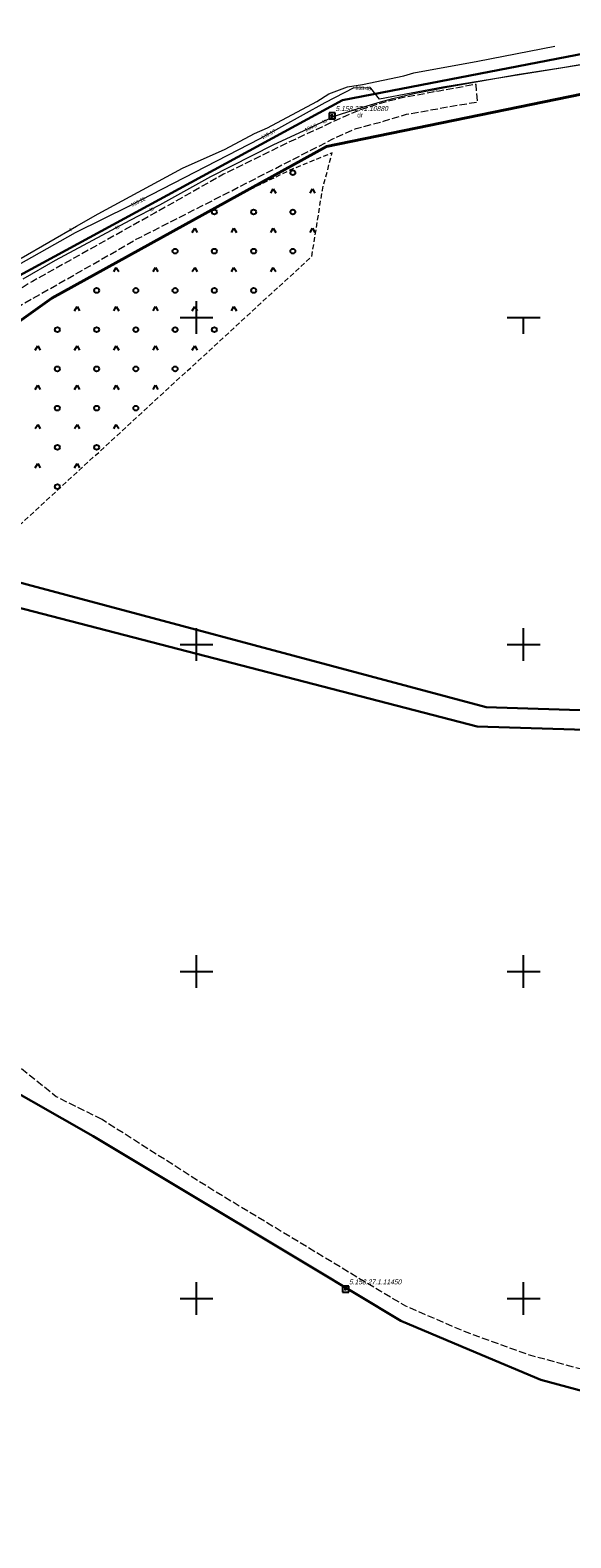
# Model space of a CAD drawing. Header units: metres. Extents: x 5548743 to 5556416, y 5707500 to 5714000.
# Tile 45 of 203: x 5551949 to 5552114, y 5711127 to 5711588. Entities that reach past the tile are written whole.
import ezdxf
from ezdxf.enums import TextEntityAlignment as Align

# ---------------------------------------------------------------- set-up
doc = ezdxf.new("R2010")
doc.units = ezdxf.units.M
doc.header["$MEASUREMENT"] = 0
for name, pattern in [('1.5_0.75', [2.25, 1.5, -0.75]), ('2.25_0.75', [3, 2.25, -0.75]), ('219-1000', [0])]:
    doc.linetypes.add(name, pattern=pattern)
doc.layers.get('0').update_dxf_attribs({"color": 2, "linetype": 'CONTINUOUS', "lineweight": 5})
for name, color, linetype in [('210-oznaczenie konturu użytku gruntowego', 7, 'CONTINUOUS'), ('216-obręb ewidencyjny', 7, 'CONTINUOUS'), ('218-kontur użytku gruntowego', 7, 'CONTINUOUS'), ('219-działka ewidencyjna', 7, 'CONTINUOUS'), ('jezdnia', 7, 'CONTINUOUS'), ('przewód kanalizacyjny', 7, 'CONTINUOUS'), ('przewód telekomunikacyjny podziemny', 7, 'CONTINUOUS'), ('przewód telekomunikacyjny podziemny-Atr1', 7, 'CONTINUOUS'), ('rzedna', 7, 'CONTINUOUS'), ('rzedna-Atr2', 7, 'CONTINUOUS'), ('Szczegółowa osnowa geodezyjna pozioma', 7, 'CONTINUOUS'), ('Szczegółowa osnowa geodezyjna pozioma-Atr103', 7, 'CONTINUOUS'), ('teren zalesiony', 7, 'CONTINUOUS'), ('Wstawianie ramki sekcyjnej z opisem', 7, 'CONTINUOUS')]:
    doc.layers.add(name, color=color, linetype=linetype)
doc.styles.get("Standard").update_dxf_attribs({"font": 'Working1250', "width": 0.75})

# ---------------------------------------------------------------- blocks, each defined once
blk = doc.blocks.new('OTZK3')
at = {"color": 0, "linetype": 'Continuous'}
for p, q in [((-0.75, -0.433), (0, 0.866)), ((0, 0.866), (0.75, -0.433))]:
    blk.add_line(p, q, dxfattribs=at)
blk = doc.blocks.new('OTZK1')
at = {"color": 0, "linetype": 'Continuous'}
blk.add_circle((0, 0), 0.75, dxfattribs=at)
blk = doc.blocks.new('PW01')
at = {"linetype": 'Continuous', "lineweight": 13}
h = blk.add_hatch(color=0, dxfattribs=at)
edge = h.paths.add_edge_path()
edge.add_arc((0, 0), 0.18, 0, 360)
blk = doc.blocks.new('OSSP')
at = {"color": 0}
for p, q in [((-0.939, 0.938), (-0.939, -0.938)), ((-0.939, 0.938), (-0.939, -0.938)), ((0.936, 0.938), (-0.939, 0.938)), ((0.936, 0.938), (-0.939, 0.938)), ((0.45, 0), (-0.45, 0)), ((0.45, 0), (-0.45, 0)), ((0, -0.45), (0, 0.45)), ((0, -0.45), (0, 0.45)), ((0.936, -0.938), (0.936, 0.938)), ((0.936, -0.938), (0.936, 0.938)), ((-0.939, -0.938), (0.936, -0.938)), ((-0.939, -0.938), (0.936, -0.938))]:
    blk.add_line(p, q, dxfattribs=at)
blk = doc.blocks.new('RAMKA1000K')
at = {"color": 0}
for p, q in [((0, 495), (0, 500)), ((0, 500), (5, 500)), ((95, 500), (105, 500)), ((100, 495), (100, 500)), ((795, 500), (800, 500)), ((800, 495), (800, 500)), ((0, 395), (0, 405)), ((100, 395), (100, 405)), ((800, 395), (800, 405)), ((0, 400), (5, 400)), ((95, 400), (105, 400)), ((795, 400), (800, 400)), ((0, 295), (0, 305)), ((100, 295), (100, 305)), ((800, 295), (800, 305)), ((0, 300), (5, 300)), ((95, 300), (105, 300)), ((795, 300), (800, 300)), ((0, 195), (0, 205)), ((100, 195), (100, 205)), ((800, 195), (800, 205)), ((0, 200), (5, 200)), ((95, 200), (105, 200)), ((795, 200), (800, 200)), ((800, 0), (800, 5)), ((795, 0), (800, 0))]:
    blk.add_line(p, q, dxfattribs=at)

msp = doc.modelspace()

# ---------------------------------------------------------------- linework, layer by layer
at = {"layer": '216-obręb ewidencyjny', "color": 4, "linetype": 'Continuous', "lineweight": 35, "flags": 128}
for points in [[(5551788.66, 5710987.51), (5551802.24, 5711129.93), (5551831.94, 5711232.47), (5551862.61, 5711261.35), (5551872.89, 5711270.89), (5551886.05, 5711286.29), (5551892.76, 5711290.25), (5551897.77, 5711289.86), (5551883.27, 5711298.11), (5551772.64, 5711346.55), (5551803.77, 5711375.52), (5551811.47, 5711382.69), (5551905.37, 5711470.06), (5551955.7, 5711505.94), (5552039.74, 5711552.34), (5552164.86, 5711578.01), (5552188.96, 5711591.55), (5552206.34, 5711605.86), (5552242.43, 5711655.77), (5552341.22, 5711740), (5552386.72, 5711777.83), (5552390.76, 5711790.34), (5552430.77, 5711812.79), (5552196.55, 5711872.33)], [(5552528.77, 5711746.49), (5552386.72, 5711777.83), (5552341.22, 5711740), (5552242.43, 5711655.77), (5552206.34, 5711605.86), (5552188.96, 5711591.55), (5552164.86, 5711578.01), (5552039.74, 5711552.34), (5551955.7, 5711505.94), (5551905.37, 5711470.06), (5551811.47, 5711382.69), (5551803.77, 5711375.52), (5551772.64, 5711346.55), (5551883.27, 5711298.11), (5551897.77, 5711289.86), (5551892.76, 5711290.25), (5551886.05, 5711286.29), (5551872.89, 5711270.89), (5551862.61, 5711261.35), (5551831.94, 5711232.47), (5551802.24, 5711129.93), (5551788.66, 5710987.51)]]:
    msp.add_lwpolyline(points, dxfattribs=at)
at = {"layer": '218-kontur użytku gruntowego', "color": 70, "linetype": '1.5_0.75', "lineweight": 18, "flags": 128}
for points in [[(5552140.06, 5711584.98), (5552044.56, 5711566.47)], [(5552039.74, 5711552.34), (5552164.86, 5711578.01)], [(5552164.86, 5711578.01), (5552039.74, 5711552.34)], [(5552044.56, 5711566.47), (5551935.07, 5711507.03)], [(5551955.7, 5711505.94), (5552039.74, 5711552.34)], [(5552039.74, 5711552.34), (5551955.7, 5711505.94)], [(5551905.37, 5711470.06), (5551955.7, 5711505.94)], [(5551955.7, 5711505.94), (5551905.37, 5711470.06)], [(5552088.53, 5711380.88), (5551924.42, 5711424.74)], [(5551924.42, 5711424.74), (5552088.53, 5711380.88)], [(5551919.77, 5711418.02), (5552085.8, 5711374.92)], [(5552085.8, 5711374.92), (5551919.77, 5711418.02)], [(5552142.77, 5711379.14), (5552088.53, 5711380.88)], [(5552088.53, 5711380.88), (5552142.77, 5711379.14)], [(5552085.8, 5711374.92), (5552148.63, 5711373.06)], [(5552148.63, 5711373.06), (5552085.8, 5711374.92)], [(5551931.11, 5711270.92), (5551968.4, 5711249.68)], [(5551968.4, 5711249.68), (5551990.32, 5711236.51)], [(5551990.32, 5711236.51), (5552035.32, 5711209.46)], [(5552035.32, 5711209.46), (5552062.43, 5711193.21)], [(5552062.43, 5711193.21), (5552085.38, 5711183.51)], [(5552085.38, 5711183.51), (5552105.27, 5711175.1)], [(5552105.27, 5711175.1), (5552162.47, 5711159.78)]]:
    msp.add_lwpolyline(points, dxfattribs=at)
at = {"layer": '219-działka ewidencyjna', "color": 94, "linetype": '219-1000', "lineweight": 30, "flags": 128}
for points in [[(5552140.06, 5711584.98), (5552044.56, 5711566.47)], [(5552164.86, 5711578.01), (5552039.74, 5711552.34)], [(5552044.56, 5711566.47), (5551935.07, 5711507.03)], [(5552039.74, 5711552.34), (5551955.7, 5711505.94)], [(5551955.7, 5711505.94), (5551905.37, 5711470.06)], [(5551924.42, 5711424.74), (5552088.53, 5711380.88)], [(5551919.77, 5711418.02), (5552085.8, 5711374.92)], [(5552088.53, 5711380.88), (5552142.77, 5711379.14)], [(5552085.8, 5711374.92), (5552148.63, 5711373.06)], [(5551931.11, 5711270.92), (5551968.4, 5711249.68)], [(5551968.4, 5711249.68), (5551990.32, 5711236.51)], [(5551990.32, 5711236.51), (5552035.32, 5711209.46)], [(5552035.32, 5711209.46), (5552062.43, 5711193.21)], [(5552062.43, 5711193.21), (5552085.38, 5711183.51)], [(5552085.38, 5711183.51), (5552105.27, 5711175.1)], [(5552105.27, 5711175.1), (5552162.47, 5711159.78)]]:
    msp.add_lwpolyline(points, dxfattribs=at)
at = {"layer": 'jezdnia', "color": 252, "linetype": '2.25_0.75', "lineweight": 18, "flags": 128}
for points in [[(5551583.96, 5711391.49), (5551583.47, 5711386.8), (5551603.84, 5711384.02), (5551620.25, 5711381.14), (5551624.88, 5711380.41), (5551625.4, 5711379.68), (5551633.47, 5711377.73), (5551657.63, 5711371.29), (5551670.88, 5711366.71), (5551686.36, 5711359.46), (5551708.22, 5711348.62), (5551722.95, 5711340.89), (5551727.18, 5711339.32), (5551731.27, 5711338.24), (5551734.43, 5711337.43), (5551738.91, 5711337.13), (5551747.14, 5711337.54), (5551752.95, 5711338.25), (5551769.3, 5711343.77), (5551772.6, 5711347.23), (5551803.77, 5711375.52), (5551811.47, 5711382.69), (5551811.61, 5711382.81), (5551816.59, 5711387.44), (5551905.37, 5711470.06), (5551909.71, 5711473.15), (5551923.92, 5711486.54), (5551930.82, 5711492.48), (5551938.87, 5711499.01), (5551944.67, 5711502.93), (5551965.31, 5711514.64), (5551981.54, 5711523.95), (5552001.63, 5711534.18), (5552041.68, 5711554.65), (5552048.8, 5711557.85), (5552057.1, 5711560.04), (5552064.15, 5711562.19), (5552079.95, 5711565.02), (5552085.93, 5711565.96), (5552085.44, 5711571.33), (5552074.18, 5711569.3), (5552061.93, 5711567.03), (5552054.47, 5711565.02), (5552051.07, 5711563.88), (5552045.7, 5711561.76), (5552027.78, 5711553.43), (5552008.24, 5711543.85), (5551987.35, 5711532.06), (5551949.78, 5711511.09), (5551941.65, 5711506.12), (5551935.29, 5711502.67), (5551931.19, 5711499.84), (5551913.85, 5711484.09), (5551898.07, 5711469.13), (5551883.03, 5711455.03), (5551878.74, 5711450.78), (5551859.98, 5711433.7), (5551837.54, 5711412.74), (5551834.18, 5711410.09), (5551813.41, 5711390.56), (5551790.58, 5711368.47), (5551780.69, 5711359.23), (5551765.92, 5711348.44), (5551754.88, 5711343.98), (5551745.52, 5711341.77), (5551738.49, 5711341.89), (5551732.39, 5711343.46), (5551724.95, 5711345.97), (5551690.78, 5711362.5), (5551678.92, 5711368.08), (5551664.88, 5711374.38), (5551654.31, 5711377.45), (5551630.49, 5711383.8), (5551603.84, 5711388.45), (5551592.37, 5711390.03)], [(5551971.08, 5711254.73), (5551957.1, 5711261.74), (5551946.2, 5711270.46), (5551919.6, 5711285.57), (5551890.73, 5711301.42), (5551884.61, 5711307.55), (5551880.45, 5711318.5), (5551878.44, 5711314.14), (5551878.84, 5711309.83), (5551877.5, 5711307.9), (5551875.29, 5711307.34), (5551814.12, 5711332.28), (5551793.46, 5711340.82), (5551776.06, 5711347.65), (5551774.44, 5711348.23), (5551772.64, 5711346.55), (5551883.27, 5711298.11), (5551897.77, 5711289.86), (5551931.11, 5711270.92), (5551968.4, 5711249.68), (5551990.32, 5711236.51), (5552035.32, 5711209.46), (5552062.43, 5711193.21), (5552085.38, 5711183.51), (5552105.27, 5711175.1), (5552162.47, 5711159.78), (5552188.51, 5711156.93), (5552217.35, 5711156.09), (5552247.2, 5711155.54), (5552248.36, 5711153.96), (5552251.19, 5711146.59), (5552252.91, 5711152.6), (5552249.55, 5711158.08), (5552254.61, 5711158.51), (5552255.88, 5711162.93), (5552249.16, 5711162.36), (5552218.45, 5711159.93), (5552189.71, 5711161.11), (5552163.86, 5711164.37), (5552139.49, 5711171.25), (5552120.53, 5711177.59), (5552101.21, 5711182.89), (5552082.4, 5711189.71), (5552063.97, 5711197.66), (5552056.32, 5711202.16), (5552004.97, 5711233.17)]]:
    msp.add_lwpolyline(points, close=True, dxfattribs=at)
at = {"layer": 'przewód kanalizacyjny', "color": 34, "linetype": 'Continuous', "lineweight": 18, "flags": 128}
msp.add_lwpolyline([(5552120.2, 5711577.74), (5552075.26, 5711570.51), (5552055.89, 5711566.79), (5552053.31, 5711570.18), (5552048.07, 5711570.28), (5552039.22, 5711565.73), (5552019.28, 5711554.7), (5551979.54, 5711534.15), (5551962.9, 5711525.95), (5551943.2, 5711514.78)], dxfattribs=at)
at = {"layer": 'przewód telekomunikacyjny podziemny', "color": 30, "linetype": 'Continuous', "lineweight": 18, "flags": 128}
for points in [[(5551946.4, 5711518.23), (5551963.3, 5711528), (5551969.91, 5711531.76), (5551995.71, 5711545.68), (5552008.73, 5711551.57), (5552017.72, 5711556.35), (5552021.7, 5711558.06), (5552036.77, 5711566.05), (5552040.41, 5711568.45), (5552046.14, 5711570.56), (5552050.74, 5711571.26), (5552063.4, 5711573.96), (5552066.4, 5711574.82), (5552085.97, 5711578.44), (5552109.52, 5711583.05)], [(5551946.97, 5711511.89), (5551956.82, 5711517.55), (5551979.73, 5711529.84), (5551988.74, 5711534.51), (5552004.35, 5711543.14), (5552023.39, 5711552.82), (5552032.87, 5711557.2), (5552042.18, 5711561.58), (5552048.04, 5711563.51), (5552056.23, 5711566.01), (5552059.97, 5711567), (5552066.44, 5711568.5), (5552077.06, 5711570.55), (5552080.98, 5711571.31), (5552086.56, 5711572.34), (5552098.01, 5711574.31), (5552111.9, 5711576.54), (5552122.58, 5711578.37)]]:
    msp.add_lwpolyline(points, dxfattribs=at)
at = {"layer": 'teren zalesiony', "color": 3, "linetype": '1.5_0.75', "lineweight": 18, "flags": 128}
msp.add_lwpolyline([(5551886.34, 5711407.23), (5551929.98, 5711421.95), (5552035.22, 5711518.73), (5552038.45, 5711539.03), (5552041.42, 5711550.36), (5552029.38, 5711545.47), (5552013.28, 5711537.73), (5551955.7, 5711505.94), (5551914.49, 5711476.56), (5551903.47, 5711451.02), (5551896.47, 5711432.7), (5551891.55, 5711420.26)], close=True, dxfattribs=at)

# ---------------------------------------------------------------- block references
at = {"layer": 'rzedna', "color": 34, "linetype": 'Continuous', "lineweight": 18}
for p in [(5552048.07, 5711570.28), (5552019.28, 5711554.7), (5551979.54, 5711534.15)]:
    msp.add_blockref('PW01', p, dxfattribs=at)
at = {"layer": 'rzedna', "color": 30, "linetype": 'Continuous', "lineweight": 18}
msp.add_blockref('PW01', (5552032.87, 5711557.2), dxfattribs=at)
at = {"layer": 'Szczegółowa osnowa geodezyjna pozioma', "color": 252, "linetype": 'Continuous', "lineweight": 13}
for p in [(5552041.434, 5711561.736), (5552045.572, 5711202.902)]:
    msp.add_blockref('OSSP', p, dxfattribs=at)
at = {"layer": 'teren zalesiony', "color": 3, "linetype": 'Continuous', "lineweight": 18}
for name, p in [('OTZK1', (5552029.426, 5711544.316)), ('OTZK3', (5552023.426, 5711538.496)), ('OTZK3', (5552035.426, 5711538.496)), ('OTZK1', (5552005.426, 5711532.316)), ('OTZK1', (5552017.426, 5711532.316)), ('OTZK1', (5552029.426, 5711532.316)), ('OTZK3', (5551999.426, 5711526.496)), ('OTZK3', (5552011.426, 5711526.496)), ('OTZK3', (5552023.426, 5711526.496)), ('OTZK3', (5552035.426, 5711526.496)), ('OTZK1', (5551993.426, 5711520.316)), ('OTZK1', (5552005.426, 5711520.316)), ('OTZK1', (5552017.426, 5711520.316)), ('OTZK1', (5552029.426, 5711520.316)), ('OTZK3', (5551975.426, 5711514.496)), ('OTZK3', (5551987.426, 5711514.496)), ('OTZK3', (5551999.426, 5711514.496)), ('OTZK3', (5552011.426, 5711514.496)), ('OTZK3', (5552023.426, 5711514.496)), ('OTZK1', (5551969.426, 5711508.316)), ('OTZK1', (5551981.426, 5711508.316)), ('OTZK1', (5551993.426, 5711508.316)), ('OTZK1', (5552005.426, 5711508.316)), ('OTZK1', (5552017.426, 5711508.316)), ('OTZK3', (5551963.426, 5711502.496)), ('OTZK3', (5551975.426, 5711502.496)), ('OTZK3', (5551987.426, 5711502.496)), ('OTZK3', (5551999.426, 5711502.496)), ('OTZK3', (5552011.426, 5711502.496)), ('OTZK1', (5551957.426, 5711496.316)), ('OTZK1', (5551969.426, 5711496.316)), ('OTZK1', (5551981.426, 5711496.316)), ('OTZK1', (5551993.426, 5711496.316)), ('OTZK1', (5552005.426, 5711496.316)), ('OTZK3', (5551951.426, 5711490.496)), ('OTZK3', (5551963.426, 5711490.496)), ('OTZK3', (5551975.426, 5711490.496)), ('OTZK3', (5551987.426, 5711490.496)), ('OTZK3', (5551999.426, 5711490.496)), ('OTZK1', (5551957.426, 5711484.316)), ('OTZK1', (5551969.426, 5711484.316)), ('OTZK1', (5551981.426, 5711484.316)), ('OTZK1', (5551993.426, 5711484.316)), ('OTZK3', (5551951.426, 5711478.496)), ('OTZK3', (5551963.426, 5711478.496)), ('OTZK3', (5551975.426, 5711478.496)), ('OTZK3', (5551987.426, 5711478.496)), ('OTZK1', (5551957.426, 5711472.316)), ('OTZK1', (5551969.426, 5711472.316)), ('OTZK1', (5551981.426, 5711472.316)), ('OTZK3', (5551951.426, 5711466.496)), ('OTZK3', (5551963.426, 5711466.496)), ('OTZK3', (5551975.426, 5711466.496)), ('OTZK1', (5551957.426, 5711460.316)), ('OTZK1', (5551969.426, 5711460.316)), ('OTZK3', (5551951.426, 5711454.496)), ('OTZK3', (5551963.426, 5711454.496)), ('OTZK1', (5551957.426, 5711448.316))]:
    msp.add_blockref(name, p, dxfattribs=at)
at = {"layer": 'Wstawianie ramki sekcyjnej z opisem', "color": 8, "linetype": 'Continuous', "lineweight": 5}
for p in [(5551200, 5711500), (5551200, 5711500), (5551200, 5711500), (5551200, 5711500), (5551200, 5711000), (5551200, 5711000), (5551200, 5711000), (5551200, 5711000), (5552000, 5711000), (5552000, 5711000), (5552000, 5711000), (5552000, 5711000)]:
    msp.add_blockref('RAMKA1000K', p, dxfattribs=at)

# ---------------------------------------------------------------- texts
at = {"layer": '210-oznaczenie konturu użytku gruntowego', "color": 70, "linetype": 'Continuous', "lineweight": 18, "width": 0.79}
msp.add_text('dr', height=1.5, dxfattribs=at).set_placement((5552049.12, 5711561.21))
at = {"layer": 'przewód telekomunikacyjny podziemny-Atr1', "color": 30, "width": 0.9}
for s, rotation, p in [('ts', 10.925, (5552072.3, 5711569.63)), ('ts', 25.195, (5552038.53, 5711559.86)), ('ts', 27.398, (5551985.71, 5711532.94)), ('t', 28.718, (5551961.25, 5711526.82)), ('ts', 28.211, (5551975.18, 5711527.4))]:
    msp.add_text(s, height=1.125, rotation=rotation, dxfattribs=at).set_placement(p, align=Align.MIDDLE_LEFT)
at = {"layer": 'rzedna-Atr2', "color": 34, "width": 0.9}
for s, rotation, p in [('133.48', 357.596, (5552048.58, 5711570.27)), ('133.17', 27.645, (5552019.81, 5711555)), ('133.22', 26.043, (5551980, 5711534.38))]:
    msp.add_text(s, height=1.125, rotation=rotation, dxfattribs=at).set_placement(p, align=Align.MIDDLE_LEFT)
at = {"layer": 'rzedna-Atr2', "color": 30, "width": 0.9}
msp.add_text('134.9', height=1.125, rotation=25.195, dxfattribs=at).set_placement((5552033.15, 5711557.33), align=Align.MIDDLE_LEFT)
at = {"layer": 'Szczegółowa osnowa geodezyjna pozioma-Atr103', "color": 252, "oblique": 15, "width": 0.9}
for s, p in [('5.158.27.1.10880', (5552042.434, 5711562.736)), ('5.158.27.1.11450', (5552046.572, 5711203.902))]:
    msp.add_text(s, height=1.5, dxfattribs=at).set_placement(p, align=Align.BOTTOM_LEFT)

doc.saveas('drawing.dxf')
